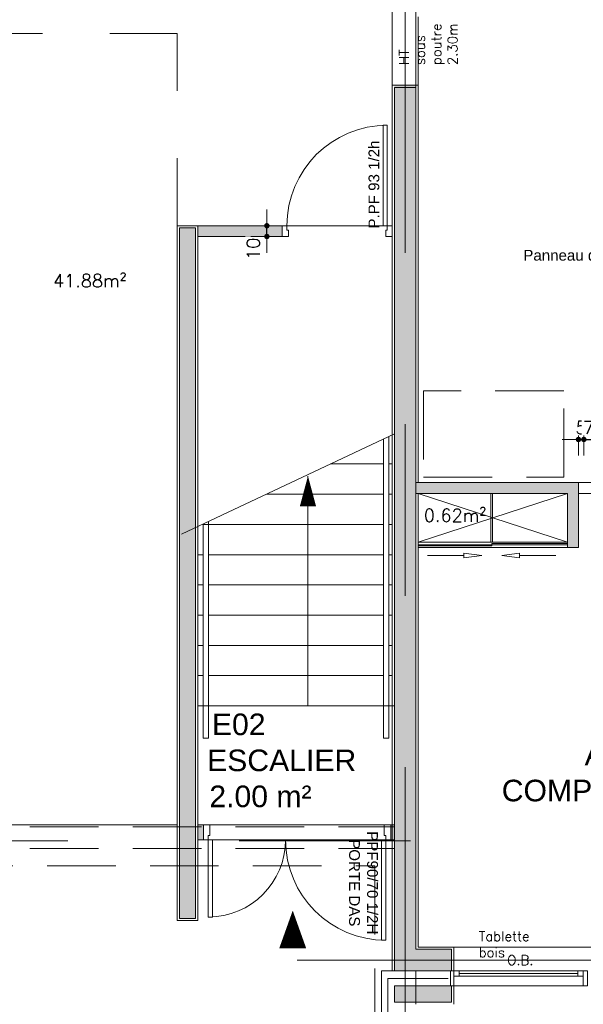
# Model space of a CAD drawing. Header units: metres. Extents: x -27451 to 793200, y -12566 to 75286.
# Tile 16 of 27: x 52649 to 57869, y 17114 to 26230. Entities that reach past the tile are written whole.
import ezdxf
from ezdxf import colors
from ezdxf.entities.mleader import LeaderData, LeaderLine
from ezdxf.math import Vec2, Vec3

# ---------------------------------------------------------------- set-up
doc = ezdxf.new("R2010")
doc.units = ezdxf.units.M
doc.header["$LTSCALE"] = 50
for name, pattern in [('AXES', [50.8, 31.75, -6.35, 6.35, -6.35]), ('INTERROMPU', [19.05, 12.7, -6.35]), ('PLURIELLE', [0.5, 0.25, -0.25])]:
    doc.linetypes.add(name, pattern=pattern)
doc.layers.get('0').update_dxf_attribs({"lineweight": 0})
doc.layers.get('DefPoints').update_dxf_attribs({"lineweight": 0})
for name, color, linetype, lineweight in [('D-CLDIST', 3, 'Continuous', 0), ('D-CLDOUB', 2, 'Continuous', 0), ('D-ISOLAT', 104, 'Continuous', 0), ('E-SERRUR', 9, 'Continuous', 0), ('H-CLOISON', 20, 'Continuous', 0), ('H-PAROIS', 9, 'Continuous', 0), ('O-MENUISEXT', 1, 'Continuous', 0), ('O-MENUISINT', 6, 'Continuous', 0), ('P-PLAF. PLACO', 60, 'Continuous', 0), ('R-COT50', 7, 'Continuous', 0), ('R-TEXTE1', 7, 'Continuous', 0), ('R-TEXTE2', 1, 'Continuous', 0), ('S-AXESTR', 1, 'AXES', 0), ('S-ELTVUS', 195, 'Continuous', 0), ('S-ESCBETON', 1, 'Continuous', 0), ('S-MACON', 4, 'Continuous', 0), ('S-POUTRE', 8, 'INTERROMPU', 0), ('T-TEXTE SURFACE', 31, 'Continuous', 0), ('V-ENDUIT', 3, 'Continuous', 0)]:
    doc.layers.add(name, color=color, linetype=linetype, lineweight=lineweight)
doc.layers.add('R-ACCESSIBILITE PMR', color=7, linetype='Continuous', lineweight=0, true_color=0x8f23b3)
doc.layers.add('SU-SURHAB', color=21, linetype='Continuous', lineweight=0, plot=False)
doc.styles.add('AAP Fort', font='swiss.ttf')
doc.styles.add('Cotation', font='Romans.shx')
doc.linetypes.add('ISOLATION', pattern='A,0.00254,-2.54,[134,ltypeshp.shx,S=2.54,R=0,X=-2.54,Y=0],-5.08,[134,ltypeshp.shx,S=2.54,R=180,X=2.54,Y=0],-2.54', length=10.16254)
doc.dimstyles.new('COT50', dxfattribs={"dimscale": 0, "dimtxt": 120, "dimasz": 10, "dimexe": 1.25, "dimexo": 0.625, "dimgap": 50, "dimtad": 1, "dimdec": 1, "dimlfac": 0.1, "dimrnd": 0.5, "dimdsep": 46, "dimtxsty": 'Cotation', "dimblk1": 'POINTCOT', "dimblk2": 'POINTCOT', "dimsah": 1, "dimcen": 150, "dimse1": 1, "dimse2": 1, "dimadec": 0, "dimazin": 0, "dimtfac": 1, "dimtdec": 1, "dimtix": 1, "dimtmove": 2, "dimatfit": 3, "dimldrblk": 'POINTCOT', "dimfxl": 1, "dimtfill": 1, "dimtolj": 1, "dimarcsym": 0})

# ---------------------------------------------------------------- blocks, each defined once
blk = doc.blocks.new('PORTE 90+70 INT')
for points in [[(-173.5, 14), (-167.5, 14), (-167.5, 4), (-169, 4), (-169, 0), (-173.5, 0), (-173.5, 14)], [(0, 14), (-6, 14), (-6, 4), (-4.5, 4), (-4.5, 0), (0, 0), (0, 14)]]:
    blk.add_lwpolyline(points)
for points in [[(-165, 0), (-169, 0), (-169, -71.5), (-165, -71.5)], [(-8.5, 0), (-4.5, 0), (-4.5, -93), (-8.5, -93)]]:
    blk.add_lwpolyline(points, close=True)
for centre, radius, start, end in [((-169, 0), 71.5, 270, 0), ((-4.5, 0), 93, 180, 270)]:
    blk.add_arc(centre, radius, start, end)
blk = doc.blocks.new('D-FLECH3')
for p, q in [((-50.14, 0), (-33.63, 2.07)), ((-33.63, -2.07), (-50.14, 0)), ((-33.63, 2.07), (-33.63, -2.07)), ((0, 0), (-33.63, 0))]:
    blk.add_line(p, q)
blk = doc.blocks.new('POINTCOT')
for p, q in [((0, 15), (0, -15)), ((-15, 0), (15, 0))]:
    blk.add_line(p, q)
at = {"const_width": 2.5}
blk.add_lwpolyline([(-1.25, 0, 1), (1.25, 0, 1)], format="xyb", close=True, dxfattribs=at)
blk = doc.blocks.new('*D720')
at = {"layer": 'DefPoints', "color": 0, "transparency": 16777216}
for p in [(57824.1, 21944.3), (57874.1, 21944.3)]:
    blk.add_point(p, dxfattribs=at)
at = {"layer": 'R-COT50', "color": 0, "lineweight": -2, "transparency": 16777216}
for p, q in [((57814.1, 22343.7), (57804.1, 22343.7)), ((57824.1, 22343.7), (57874.1, 22343.7)), ((57884.1, 22343.7), (57894.1, 22343.7))]:
    blk.add_line(p, q, dxfattribs=at)
at = {"layer": 'R-COT50', "color": 0, "lineweight": -2, "transparency": 16777216, "xscale": 10, "yscale": 10, "zscale": 10}
blk.add_blockref('POINTCOT', (57824.1, 22343.7), dxfattribs=at)
at = {"layer": 'R-COT50', "color": 0, "lineweight": -2, "transparency": 16777216, "xscale": 10, "yscale": 10, "zscale": 10, "rotation": 180}
blk.add_blockref('POINTCOT', (57874.1, 22343.7), dxfattribs=at)
at = {"layer": 'R-COT50', "color": 0, "transparency": 16777216, "insert": (57849.1, 22453.7), "char_height": 120, "attachment_point": 5, "style": 'Cotation', "bg_fill": 3, "box_fill_scale": 1.1, "bg_fill_color": 256, "bg_fill_true_color": 13158600, "bg_fill_transparency": 0}
blk.add_mtext('\\A1;5', dxfattribs=at)
at = {"layer": 'DefPoints', "color": 0, "transparency": 16777216}
blk.add_point((57874.1, 22343.7), dxfattribs=at)
blk = doc.blocks.new('*D721')
at = {"layer": 'DefPoints', "color": 0, "transparency": 16777216}
for p in [(58624.1, 22343.7), (57874.1, 21944.3), (58624.1, 21944.3)]:
    blk.add_point(p, dxfattribs=at)
at = {"layer": 'R-COT50', "color": 0, "lineweight": -2, "transparency": 16777216}
for p, q in [((57864.1, 22343.7), (57854.1, 22343.7)), ((57874.1, 22343.7), (58624.1, 22343.7)), ((58634.1, 22343.7), (58644.1, 22343.7))]:
    blk.add_line(p, q, dxfattribs=at)
at = {"layer": 'R-COT50', "color": 0, "lineweight": -2, "transparency": 16777216, "xscale": 10, "yscale": 10, "zscale": 10}
blk.add_blockref('POINTCOT', (57874.1, 22343.7), dxfattribs=at)
at = {"layer": 'R-COT50', "color": 0, "lineweight": -2, "transparency": 16777216, "xscale": 10, "yscale": 10, "zscale": 10, "rotation": 180}
blk.add_blockref('POINTCOT', (58624.1, 22343.7), dxfattribs=at)
at = {"layer": 'R-COT50', "color": 0, "transparency": 16777216, "insert": (58249.1, 22453.7), "char_height": 120, "attachment_point": 5, "style": 'Cotation', "bg_fill": 3, "box_fill_scale": 1.1, "bg_fill_color": 256, "bg_fill_true_color": 13158600, "bg_fill_transparency": 0}
blk.add_mtext('\\A1;75 x 210', dxfattribs=at)
blk = doc.blocks.new('*D522')
at = {"layer": 'DefPoints', "color": 0, "transparency": 16777216}
for p in [(54938.6, 24322.8), (56099.1, 24322.8), (56099.1, 24222.8)]:
    blk.add_point(p, dxfattribs=at)
at = {"layer": 'R-COT50', "color": 0, "lineweight": -2, "transparency": 16777216}
for p, q in [((54938.6, 24332.8), (54938.6, 24342.8)), ((54938.6, 24222.8), (54938.6, 24322.8)), ((54938.6, 24212.8), (54938.6, 24202.8))]:
    blk.add_line(p, q, dxfattribs=at)
at = {"layer": 'R-COT50', "color": 0, "transparency": 16777216, "insert": (54812, 24108.3), "char_height": 120, "attachment_point": 5, "rotation": 90, "style": 'Cotation', "bg_fill": 3, "box_fill_scale": 1.1, "bg_fill_color": 256, "bg_fill_true_color": 13158600, "bg_fill_transparency": 0}
blk.add_mtext('\\A1;10', dxfattribs=at)
at = {"layer": 'R-COT50', "color": 0, "lineweight": -2, "transparency": 16777216, "xscale": 10, "yscale": 10, "zscale": 10}
for p, rotation in [((54938.6, 24322.8), 270), ((54938.6, 24222.8), 90)]:
    blk.add_blockref('POINTCOT', p, dxfattribs=dict(at, rotation=rotation))
blk = doc.blocks.new('Pint_Cloison10_93')
for points in [[(-8.5, 0), (-4.5, 0), (-4.5, 93), (-8.5, 93)], [(-96, -10), (-102, -10), (-102, 0), (-97.5, 0), (-97.5, -4), (-96, -4)]]:
    blk.add_lwpolyline(points, close=True)
blk.add_lwpolyline([(0, -10), (-6, -10), (-6, -4), (-4.5, -4), (-4.5, 0), (0, 0), (0, -10)])
at = {"ltscale": 25}
blk.add_arc((-4.5, 0), 93, 90, 180, dxfattribs=at)

msp = doc.modelspace()

# ---------------------------------------------------------------- hatches: boundary and pattern name
at = {"layer": 'H-CLOISON'}
h = msp.add_hatch(color=256, dxfattribs=at)
h.dxf.hatch_style = 1
h.paths.add_polyline_path([(55079.13, 24322.84), (54299.13, 24322.84), (54299.13, 24222.84), (55079.13, 24222.84)])
h = msp.add_hatch(color=256, dxfattribs=at)
h.paths.add_polyline_path([(57824.13, 21844.27), (57724.13, 21844.27), (57724.13, 21344.27), (57824.13, 21344.27)])
h.paths.add_polyline_path([(56319.13, 21944.27), (56319.13, 21844.27), (57824.13, 21844.27), (57824.13, 21944.27)])
h = msp.add_hatch(color=256, dxfattribs=at)
h.dxf.hatch_style = 1
h.paths.add_polyline_path([(54351.01, 18757.1), (54299.13, 18757.1), (54299.13, 18637.1), (54351.01, 18637.1)])
h.paths.add_polyline_path([(54351.01, 18777.1), (54299.13, 18777.1), (54299.13, 18757.1), (54351.01, 18757.1)])
h = msp.add_hatch(color=256, dxfattribs=at)
h.paths.add_polyline_path([(56119.13, 18777.1), (56099.13, 18777.1), (56099.13, 18757.1), (56119.13, 18757.1)])
h.paths.add_polyline_path([(56119.13, 18757.1), (56099.13, 18757.1), (56099.13, 18637.1), (56119.13, 18637.1)])
h.paths.add_polyline_path([(56099.13, 18757.1), (56086.01, 18757.1), (56086.01, 18637.1), (56099.13, 18637.1)])
h.paths.add_polyline_path([(56099.13, 18777.1), (56086.01, 18777.1), (56086.01, 18757.1), (56099.13, 18757.1)])
at = {"layer": 'H-PAROIS', "true_color": 0x002f5f}
h = msp.add_hatch(color=158, dxfattribs=at)
h.dxf.hatch_style = 1
h.paths.add_polyline_path([(56319.13, 25617.84), (56119.13, 25617.84), (56119.13, 17424.27), (56654.13, 17424.27), (56649.13, 17624.27), (56319.13, 17624.27)])
h = msp.add_hatch(color=158, dxfattribs=at)
h.dxf.hatch_style = 1
h.paths.add_polyline_path([(54279.13, 18397.1), (54129.13, 18397.1), (54129.13, 17909.82), (54279.13, 17909.82)])
h.paths.add_polyline_path([(54279.13, 18557.1), (54129.13, 18557.1), (54129.13, 18397.1), (54279.13, 18397.1)])
h.paths.add_polyline_path([(54279.13, 18627.1), (54129.13, 18627.1), (54129.13, 18557.1), (54279.13, 18557.1)])
h.paths.add_polyline_path([(54279.13, 18757.1), (54129.13, 18757.1), (54129.13, 18627.1), (54279.13, 18627.1)])
h.paths.add_polyline_path([(54279.13, 24302.84), (54129.13, 24302.84), (54129.13, 18757.1), (54279.13, 18757.1)])
h = msp.add_hatch(color=158, dxfattribs=at)
h.dxf.hatch_style = 1
h.paths.add_polyline_path([(56119.13, 17284.27), (56119.13, 17134.27), (56649.13, 17134.27), (56649.13, 17284.27)])

# ---------------------------------------------------------------- linework, layer by layer
at = {"layer": 'D-CLDIST'}
for p, q in [((54109.13, 17889.82), (54109.13, 24322.84)), ((54109.13, 24322.84), (55079.13, 24322.84)), ((54299.13, 17889.82), (54299.13, 24322.84)), ((55079.13, 24322.84), (55079.13, 24222.84)), ((54299.13, 24222.84), (55079.13, 24222.84)), ((56319.13, 21944.27), (57824.13, 21944.27)), ((57824.13, 21344.27), (57824.13, 21944.27)), ((56319.13, 21844.27), (57724.13, 21844.27)), ((57724.13, 21344.27), (57724.13, 21844.27)), ((57724.13, 21344.27), (57824.13, 21344.27)), ((54299.13, 18777.1), (54351.01, 18777.1)), ((56086.01, 18777.1), (56119.13, 18777.1)), ((54299.13, 18637.1), (54351.01, 18637.1)), ((56086.01, 18637.1), (56119.13, 18637.1)), ((54109.13, 17889.82), (54299.13, 17889.82)), ((54299.13, 17889.82), (54299.13, 17889.82))]:
    msp.add_line(p, q, dxfattribs=at)
at = {"layer": 'D-CLDOUB'}
for p, q in [((56099.13, 22387.51), (56099.13, 25622.84)), ((56339.13, 25622.84), (56099.13, 25622.84)), ((56339.13, 21944.27), (56339.13, 25622.84)), ((56099.13, 17424.27), (56099.13, 22387.51)), ((56339.13, 17644.27), (56339.13, 21844.27)), ((56339.13, 17644.27), (56669.13, 17644.27)), ((56669.13, 17644.27), (56669.13, 17424.27)), ((55999.13, 16414.27), (55999.13, 17424.27)), ((56119.13, 17424.27), (55999.13, 17424.27))]:
    msp.add_line(p, q, dxfattribs=at)
at = {"layer": 'D-ISOLAT', "color": 32, "linetype": 'ISOLATION'}
for p, q in [((56059.13, 17354.27), (56618.19, 17354.27)), ((56059.13, 16414.27), (56059.13, 17354.27))]:
    msp.add_line(p, q, dxfattribs=at)
at = {"layer": 'E-SERRUR'}
for p, q in [((56019.13, 22349.11), (56019.13, 19577.1)), ((56069.13, 22372.6), (56069.13, 19577.1)), ((54349.13, 19579.66), (54349.13, 21557.1)), ((54399.13, 19579.66), (54399.13, 21581.28)), ((54349.13, 19579.66), (54399.13, 19579.66)), ((56019.13, 19577.1), (56069.13, 19577.1))]:
    msp.add_line(p, q, dxfattribs=at)
at = {"layer": 'O-MENUISEXT'}
for p, q in [((56669.13, 17374.27), (57869.13, 17374.27)), ((56719.13, 17399.27), (57819.13, 17399.27))]:
    msp.add_line(p, q, dxfattribs=at)
for points in [[(56639.13, 17284.27), (56639.13, 17424.27), (56669.13, 17424.27), (56669.13, 17284.27)], [(56639.13, 17284.27), (57909.13, 17284.27), (57909.13, 17424.27), (56639.13, 17424.27)], [(56669.13, 17374.27), (56719.13, 17374.27), (56719.13, 17424.27), (56669.13, 17424.27)], [(57869.13, 17374.27), (57819.13, 17374.27), (57819.13, 17424.27), (57869.13, 17424.27)], [(57869.13, 17284.27), (57869.13, 17424.27), (57909.13, 17424.27), (57909.13, 17284.27)]]:
    msp.add_lwpolyline(points, close=True, dxfattribs=at)
at = {"layer": 'O-MENUISINT'}
for p, q in [((56339.13, 21394.27), (57724.13, 21844.27)), ((57724.13, 21394.27), (56339.13, 21844.27)), ((57724.13, 21394.27), (56339.13, 21394.27)), ((57724.13, 21344.27), (56339.13, 21344.27))]:
    msp.add_line(p, q, dxfattribs=at)
for points in [[(57824.13, 21944.27), (58624.13, 21944.27), (58624.13, 21844.27), (57824.13, 21844.27)], [(57014.13, 21394.27), (57029.13, 21394.27), (57029.13, 21844.27), (57014.13, 21844.27)], [(57021.63, 21369.27), (57021.63, 21359.27), (56339.13, 21359.27), (56339.13, 21369.27)], [(57021.63, 21379.27), (57021.63, 21369.27), (57724.13, 21369.27), (57724.13, 21379.27)]]:
    msp.add_lwpolyline(points, close=True, dxfattribs=at)
at = {"layer": 'P-PLAF. PLACO', "color": 253}
for points in [[(56339.13, 21844.27), (57724.13, 21844.27), (57724.13, 21394.27), (56339.13, 21394.27)], [(56339.13, 21394.27), (57724.13, 21394.27), (57724.13, 21844.27), (56339.13, 21844.27)]]:
    msp.add_lwpolyline(points, close=True, dxfattribs=at)
at = {"layer": 'R-ACCESSIBILITE PMR', "linetype": 'INTERROMPU'}
msp.add_lwpolyline([(56389.08, 21993.93), (57689.08, 21993.93), (57689.08, 22793.93), (56389.08, 22793.93)], close=True, dxfattribs=at)
at = {"layer": 'R-TEXTE2'}
msp.add_lwpolyline([(55178.01, 17982.36, 0, 250, 0), (55178.01, 17632.36, 0, 0, 0)], format="xyseb", dxfattribs=at)
at = {"layer": 'S-AXESTR', "ltscale": 5}
for p, q in [((56219.13, 32009), (56219.13, 16524.27)), ((19756.77, 18627.1), (57319.13, 18627.1)), ((55219.13, 17524.27), (80774.77, 17524.27))]:
    msp.add_line(p, q, dxfattribs=at)
at = {"layer": 'S-ELTVUS'}
msp.add_line((56669.13, 17644.27), (57869.13, 17644.27), dxfattribs=at)
at = {"layer": 'S-ESCBETON', "linetype": 'PLURIELLE', "ltscale": 50}
for p, q in [((54109.13, 26102.84), (50819.13, 26102.84)), ((54109.13, 24322.84), (54109.13, 26102.84))]:
    msp.add_line(p, q, dxfattribs=at)
at = {"layer": 'S-ESCBETON', "linetype": 'AXES', "ltscale": 2}
msp.add_line((56119.13, 22397.1), (54149.13, 21466.1), dxfattribs=at)
at = {"layer": 'S-ESCBETON'}
for p, q in [((56019.13, 22117.1), (55529.34, 22117.1)), ((56099.13, 22117.1), (56069.13, 22117.1)), ((55319.13, 19877.1), (55319.13, 22005.1)), ((56019.13, 21837.1), (54939.33, 21837.1)), ((56099.13, 21837.1), (56069.13, 21837.1)), ((56019.13, 21557.1), (54348.76, 21557.1)), ((56099.13, 21557.1), (56069.13, 21557.1)), ((54349.13, 21277.1), (54299.13, 21277.1)), ((56019.13, 21277.1), (54399.13, 21277.1)), ((56099.13, 21277.1), (56069.13, 21277.1)), ((54349.13, 20997.1), (54299.13, 20997.1)), ((56019.13, 20997.1), (54399.13, 20997.1)), ((56096.09, 20997.1), (56069.13, 20997.1)), ((54349.13, 20717.1), (54299.13, 20717.1)), ((56019.13, 20717.1), (54399.13, 20717.1)), ((56099.13, 20717.1), (56069.13, 20717.1)), ((54349.13, 20437.1), (54299.13, 20437.1)), ((56019.13, 20437.1), (54399.13, 20437.1)), ((56099.13, 20437.1), (56069.13, 20437.1)), ((54349.13, 20157.1), (54299.13, 20157.1)), ((56019.13, 20157.1), (54399.13, 20157.1)), ((56099.13, 20157.1), (56069.13, 20157.1)), ((54349.13, 19877.1), (54299.13, 19877.1)), ((56019.13, 19877.1), (54399.13, 19877.1)), ((56099.13, 19877.1), (56069.13, 19877.1))]:
    msp.add_line(p, q, dxfattribs=at)
msp.add_lwpolyline([(55319.13, 22005.1, 0, 150, 0), (55319.13, 21725.1, 0, 0, 0)], format="xyseb", dxfattribs=at)
at = {"layer": 'S-MACON'}
for p, q in [((56119.13, 17424.27), (56119.13, 25602.84)), ((56319.13, 25602.84), (56119.13, 25602.84)), ((56319.13, 17624.27), (56319.13, 25602.84)), ((54129.13, 17909.82), (54129.13, 24302.84)), ((54279.13, 24302.84), (54129.13, 24302.84)), ((54279.13, 17909.82), (54279.13, 24302.84)), ((54129.13, 17909.82), (54279.13, 17909.82)), ((56319.13, 17624.27), (56649.13, 17624.27)), ((56649.13, 17624.27), (56649.13, 17424.27)), ((56119.13, 17424.27), (56649.13, 17424.27)), ((56119.13, 17284.27), (56649.13, 17284.27)), ((56119.13, 17284.27), (56119.13, 17134.27)), ((56649.13, 17284.27), (56649.13, 17134.27)), ((56119.13, 17134.27), (56649.13, 17134.27))]:
    msp.add_line(p, q, dxfattribs=at)
at = {"layer": 'S-POUTRE'}
for p, q in [((56099.13, 25622.84), (56099.13, 27222.84)), ((56339.13, 25622.84), (56339.13, 27222.84)), ((50839.13, 18757.1), (56119.13, 18757.1)), ((50839.13, 18557.1), (56119.13, 18557.1)), ((50999.13, 18397.1), (55939.13, 18397.1)), ((55939.13, 18397.1), (55939.13, 16656.92)), ((56319.13, 17114.27), (56319.13, 17424.27))]:
    msp.add_line(p, q, dxfattribs=at)
at = {"layer": 'SU-SURHAB'}
for points in [[(50839.13, 30472.84), (51499.13, 30472.84), (51499.13, 30692.84), (52619.13, 30692.84), (52619.13, 28455.74), (56099.13, 27401.2), (56099.13, 24322.84), (54109.13, 24322.84), (54109.13, 18777.1), (50839.13, 18777.1)], [(56319.13, 21944.27), (68129.13, 21944.27), (68129.13, 23474.27), (65689.13, 23474.27), (64289.13, 23474.27), (59286.16, 23474.27), (58339.06, 27272.84), (56319.13, 27272.84)], [(56339.13, 17644.27), (59789.13, 17644.27), (59789.13, 21844.27), (57824.13, 21844.27), (57824.13, 21344.27), (56339.13, 21344.27)], [(56339.13, 21394.27), (57724.13, 21394.27), (57724.13, 21844.27), (56339.13, 21844.27)], [(54299.13, 19877.1), (56119.13, 19877.1), (56119.13, 18777.1), (54299.13, 18777.1)], [(50819.13, -3665.73), (56099.13, -3665.73), (56099.13, -150.27), (57051.28, -357.76), (57428.71, 1374.27), (56099.13, 1374.27), (56099.13, 6024.27), (55999.13, 6024.27), (55999.13, 17424.27), (56099.13, 17424.27), (56099.13, 18637.1), (54299.13, 18637.1), (54299.13, 17889.82), (54109.13, 17889.82), (54109.13, 18777.1), (50939.13, 18777.1), (50939.13, 3644.27), (50819.13, 3644.27)]]:
    msp.add_lwpolyline(points, close=True, dxfattribs=at)
at = {"layer": 'V-ENDUIT'}
msp.add_line((56669.13, 17284.27), (56669.13, 17114.27), dxfattribs=at)

# ---------------------------------------------------------------- block references
at = {"layer": 'O-MENUISINT', "xscale": -10, "yscale": 10, "zscale": 10, "rotation": 359.9999999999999}
msp.add_blockref('D-FLECH3', (56427.35, 21269.98), dxfattribs=at)
at = {"layer": 'O-MENUISINT', "xscale": 10, "yscale": 10, "zscale": 10}
for name, p in [('D-FLECH3', (57615.92, 21269.98)), ('PORTE 90+70 INT', (56086.01, 18637.1))]:
    msp.add_blockref(name, p, dxfattribs=at)

# ---------------------------------------------------------------- texts
at = {"layer": 'O-MENUISINT', "char_height": 100, "attachment_point": 5, "style": 'AAP Fort'}
for s, insert, width, rotation in [('\\A1;P.PF 93 1/2h', (55930.7, 24703.7), 1609.7149, 90), ('PPF90/70 1/2H\\PPORTE DAS', (55832.77, 18239.01), 1929.4339, 270)]:
    msp.add_mtext(s, dxfattribs=dict(at, insert=insert, width=width, rotation=rotation))
at = {"layer": 'R-TEXTE1', "insert": (56162.85, 25809.7), "char_height": 90, "attachment_point": 1, "rotation": 90.000008, "style": 'Cotation'}
msp.add_mtext_dynamic_manual_height_columns('{\\W1;HT sous poutre 2.30m}', width=147.1375, gutter_width=12.5, heights=[0], dxfattribs=at)
at = {"layer": 'R-TEXTE1', "char_height": 90, "attachment_point": 1, "style": 'Cotation'}
for s, insert in [('{\\W1;Tablette bois}', (56900.26, 17789.45)), ('{\\W1;O.B.}', (57164.21, 17568.04))]:
    msp.add_mtext_dynamic_manual_height_columns(s, width=79.3871, gutter_width=12.5, heights=[0], dxfattribs=dict(at, insert=insert))
at = {"layer": 'R-TEXTE2', "char_height": 200, "attachment_point": 4, "style": 'AAP Fort'}
for s, insert, width in [('\\pi603.53;{\\fArial|b0|i0|c0|p34;R04\\P\\pi464.31;ZONE \\P\\pi-71.092;PHOTOCOPIE}', (60613.49, 25203.85), 1684.1454), ('\\pi610.37;V03\\P\\pi315.66;ESPACE \\P\\pi-15.565;POLYVALENT', (24207.02, 24299.15), 1684.1454), ('\\pi2521.7;V02\\P\\pi1135.6;SALLE DE PERMANENCE', (31331.09, 24299.15), 5506.8283), ('\\pi598.35;{\\fArial|b0|i0|c0|p34;C05\\P\\pi-86.44;CIRCULATION}', (45829.93, 23728.29), 1684.1454), ('\\pi1906.9;{\\fArial|b0|i0|c0|p34;V01\\P\\pi1238.7;BUREAU CPE}', (39071.15, 23603.81), 4258.3953), ('\\pi630.2;{\\fArial|b0|i0|c0|p34;E01\\P\\pi163.9;ESCALIER}', (19302.8, 21783.65), 1684.1454), ('\\pi2453.4;{\\fArial|b0|i0|c0|p34;P02\\P\\pi2062;REUNION\\P\\pi1262;CONSEIL DE CLASSE}', (42528.51, 20302.64), 5367.5678), ('\\pi61.192;{\\fArial|b0|i0|c0|p34;E02\\P\\pi16.39;ESCALIER\\P\\pi37.488;2.00 m²}', (54368.12, 19371.35), 1684.1454), ('\\pi599.85;{\\fArial|b0|i0|c0|p34;A03\\P\\pi-168.09;COMPTABILITE}', (57281.55, 19258.74), 1684.1454)]:
    msp.add_mtext(s, dxfattribs=dict(at, insert=insert, width=width))
at = {"layer": 'T-TEXTE SURFACE', "char_height": 120, "attachment_point": 1, "style": 'Cotation'}
for s, insert in [('41.88m²', (52958.2, 23872.68)), ('0.62m²', (56392.03, 21701.03))]:
    msp.add_mtext(s, dxfattribs=dict(at, insert=insert))

# ---------------------------------------------------------------- leaders
at = {"layer": 'R-TEXTE1'}
ml = msp.add_multileader_mtext('Standard', dxfattribs=at)
ml.set_content("Panneau d'affichage", color=256, style='AAP Fort')
ml.set_leader_properties()
ml.build(insert=Vec2(0, 0))
ml.multileader.update_dxf_attribs({"text_left_attachment_type": 2, "text_right_attachment_type": 2, "dogleg_length": 10, "arrow_head_size": 150})
ctx = ml.context
ctx.base_point, ctx.char_height, ctx.arrow_head_size, ctx.landing_gap_size, ctx.plane_origin = Vec3(57213.57, 24033.34), 100, 150, 100, Vec3(57480.15, 24993.73)
ctx.left_attachment, ctx.right_attachment = 2, 2
notes = []
notes.append((ctx, [(1, (1, 1, 0), (58857.73, 24033.34), (-1, 0), 199.29, [(0, [(59030.92, 24415.28)], 0, [])])]))
ctx.mtext.insert, ctx.mtext.rotation, ctx.mtext.flow_direction = Vec3(57313.57, 24099.23), 6.2831853, 5
for ctx, leaders in notes:
    for number, flags, end, landing, length, lines in leaders:
        leader = LeaderData()
        leader.index, (leader.has_last_leader_line, leader.has_dogleg_vector, leader.attachment_direction) = number, flags
        leader.last_leader_point, leader.dogleg_vector, leader.dogleg_length = Vec3(end), Vec3(landing), length
        for number, points, colour, breaks in lines:
            line = LeaderLine()
            line.index, line.vertices, line.color, line.breaks = number, Vec3.list(points), colors.encode_raw_color(colour), breaks
            leader.lines.append(line)
        ctx.leaders.append(leader)

# ---------------------------------------------------------------- next in the draw order: dimensions: what is measured, and where the dimension line sits
at = {"layer": 'R-COT50'}
dim = msp.add_linear_dim(base=(54938.61, 24322.84), p1=(56099.13, 24222.84), p2=(56099.13, 24322.84), angle=90, dimstyle='COT50', override={"dimscale": 1}, dxfattribs=at)
dim.commit()
dim.dimension.update_dxf_attribs({"geometry": '*D522', "text_midpoint": (54812.02, 24108.25), "dimtype": 160})
dim = msp.add_linear_dim(base=(57874.13, 22343.71), p1=(57824.13, 21944.27), p2=(57874.13, 21944.27), dimstyle='COT50', override={"dimscale": 1}, dxfattribs=at)
dim.commit()
dim.dimension.update_dxf_attribs({"geometry": '*D720', "text_midpoint": (57849.13, 22453.71)})

# ---------------------------------------------------------------- next in the draw order: block references
at = {"layer": 'O-MENUISINT', "xscale": 10, "yscale": 10, "zscale": 10}
msp.add_blockref('Pint_Cloison10_93', (56099.13, 24322.84), dxfattribs=at)

# ---------------------------------------------------------------- next in the draw order: dimensions: what is measured, and where the dimension line sits
at = {"layer": 'R-COT50'}
dim = msp.add_linear_dim(base=(58624.13, 22343.71), p1=(57874.13, 21944.27), p2=(58624.13, 21944.27), text='<> x 210', dimstyle='COT50', override={"dimscale": 1}, dxfattribs=at)
dim.commit()
dim.dimension.update_dxf_attribs({"geometry": '*D721', "text_midpoint": (58249.13, 22453.71)})

doc.saveas('drawing.dxf')
